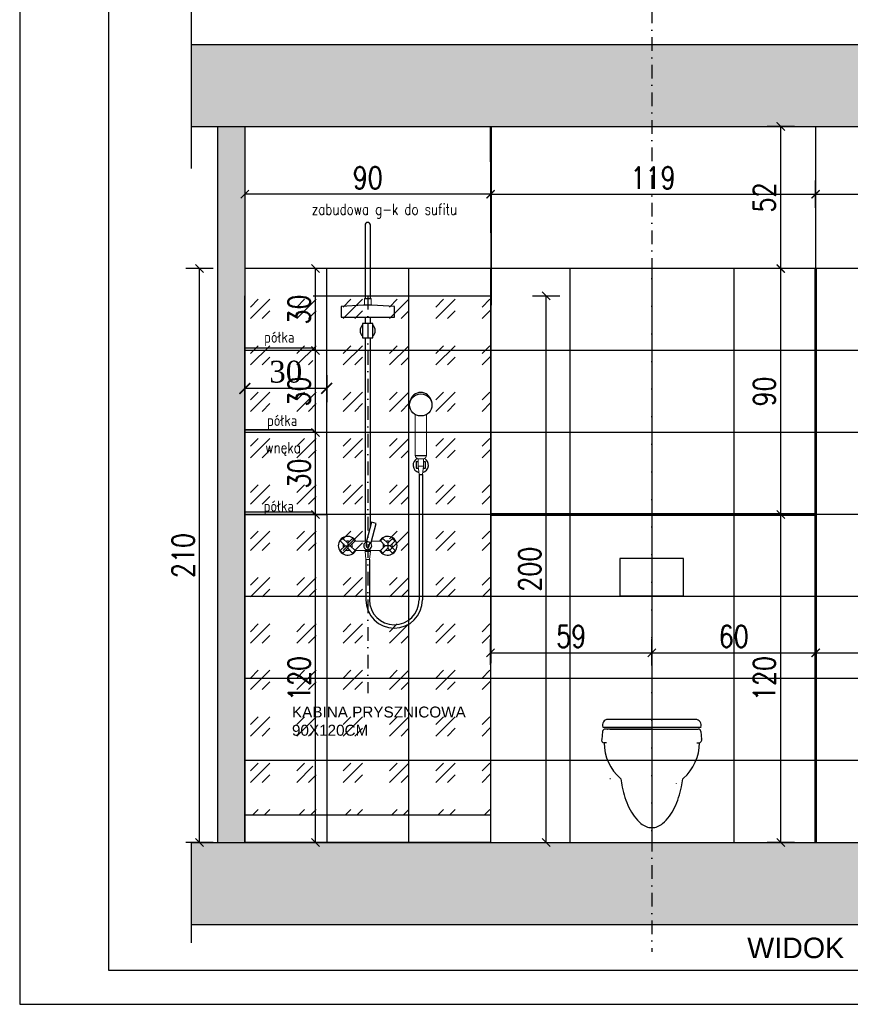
# Model space of a CAD drawing. Header units: millimetres. Extents: x 163776 to 165488, y 6605 to 7199.
# Tile 4 of 7: x 164645 to 164949, y 6605 to 6965. Entities that reach past the tile are written whole.
import ezdxf

# ---------------------------------------------------------------- set-up
doc = ezdxf.new("R2010")
doc.units = ezdxf.units.MM
doc.header["$LTSCALE"] = 50
doc.linetypes.add('DASHDOT', pattern=[1, 0.5, -0.25, 0, -0.25])
for name, color, linetype in [('A_GRES', 36, 'Continuous'), ('A_inwentaryzacja', 8, 'Continuous'), ('A_INWENTARYZACJA_KRESKI', 8, 'Continuous'), ('A_KRESKI', 8, 'Continuous'), ('A_nowe_1', 1, 'Continuous'), ('A_OPIS', 7, 'Continuous'), ('A_OPIS_ZMIANY', 2, 'Continuous'), ('A_PŁYTKI', 7, 'Continuous'), ('A_SANIT', 170, 'Continuous'), ('A_ZMIANY_WYMIARY', 143, 'Continuous'), ('AOPIS', 7, 'Continuous')]:
    doc.layers.add(name, color=color, linetype=linetype)
doc.styles.add('ARIAL', font='arial.ttf')
doc.styles.add('k.f.', font='times.ttf', dxfattribs={"height": 8})
doc.styles.add('ROMANS', font='romans.shx', dxfattribs={"width": 0.8, "height": 8})
doc.dimstyles.new('Emma20', dxfattribs={"dimtxt": 8, "dimasz": 3, "dimexe": 5, "dimexo": 5, "dimgap": 2, "dimtad": 1, "dimdec": 1, "dimdsep": 46, "dimtxsty": 'ROMANS', "dimblk1": 'ARCHTICK', "dimblk2": 'ARCHTICK', "dimsah": 1, "dimcen": 0.1, "dimclrd": 1, "dimclre": 1, "dimclrt": 7, "dimadec": 0, "dimazin": 0, "dimtfac": 1, "dimtdec": 1, "dimtofl": 0, "dimtmove": 1, "dimatfit": 3, "dimldrblk": 'ARCHTICK', "dimfxl": 5, "dimfxlon": 1, "dimtolj": 1, "dimtzin": 0, "dimarcsym": 0})

# ---------------------------------------------------------------- blocks, each defined once
blk = doc.blocks.new('_ArchTick')
at = {"color": 0, "linetype": 'ByBlock', "const_width": 0.15}
blk.add_lwpolyline([(-0.5, -0.5), (0.5, 0.5)], dxfattribs=at)
blk = doc.blocks.new('*D37')
at = {"layer": 'A_GRES', "color": 1, "lineweight": -2, "transparency": 16777216}
for p, q in [((164727.33, 6835.06), (164727.33, 6825.16)), ((164757.33, 6835.06), (164757.33, 6825.16)), ((164757.33, 6830.16), (164727.33, 6830.16))]:
    blk.add_line(p, q, dxfattribs=at)
at = {"layer": 'Defpoints', "color": 0, "transparency": 16777216}
for p in [(164727.33, 6837.06), (164757.33, 6837.06), (164727.33, 6830.16)]:
    blk.add_point(p, dxfattribs=at)
at = {"layer": 'A_GRES', "color": 1, "lineweight": -2, "transparency": 16777216, "xscale": 4, "yscale": 4, "zscale": 4, "rotation": 180}
blk.add_blockref('_ArchTick', (164727.33, 6830.16), dxfattribs=at)
at = {"layer": 'A_GRES', "color": 1, "lineweight": -2, "transparency": 16777216, "xscale": 4, "yscale": 4, "zscale": 4}
blk.add_blockref('_ArchTick', (164757.33, 6830.16), dxfattribs=at)
at = {"layer": 'A_GRES', "color": 7, "transparency": 16777216, "insert": (164742.33, 6836.23), "char_height": 8, "attachment_point": 5, "style": 'k.f.'}
blk.add_mtext('\\A1;30', dxfattribs=at)
blk = doc.blocks.new('Tara natrysk przód')
for p, q in [((-0.98, 117.34), (-0.98, 90.45)), ((0.98, 90.45), (0.98, 117.34)), ((-1.22, 90.45), (1.22, 90.45)), ((-0.98, 83.6), (-0.98, 81.31)), ((0.98, 81.31), (0.98, 83.6)), ((-0.98, 76.13), (-0.98, 1.71)), ((0.98, 7.05), (0.98, 76.13)), ((17.33, 33.07), (21.53, 33.07)), ((18.79, 26.03), (18.79, -19.82)), ((18.79, 26.03), (20.06, 26.03)), ((20.06, 26.03), (20.06, -19.82)), ((-8.23, 0), (-6.44, 0)), ((-7.33, 0.9), (-7.33, -0.9)), ((-0.57, 0.15), (-0.19, 1.57)), ((0.57, -0.15), (0.95, 1.26)), ((8.23, 0), (6.44, 0)), ((7.33, 0.9), (7.33, -0.9)), ((-0.98, -1.96), (0.98, -1.96)), ((-0.63, -5.08), (-0.63, -19.82)), ((0.63, -5.08), (0.63, -19.82))]:
    blk.add_line(p, q)
at = {"lineweight": 0}
for p, q in [((-1.22, 90.45), (-1.22, 88)), ((1.22, 88), (1.22, 90.45)), ((17.33, 48.05), (17.33, 33.07)), ((21.53, 33.07), (21.53, 48.05)), ((17.33, 33.07), (17.6, 32.34)), ((21.25, 32.34), (21.53, 33.07)), ((17.6, 32.34), (18.37, 31.8)), ((20.48, 31.8), (18.37, 31.8)), ((18.45, 31.8), (18.45, 29.16)), ((18.79, 26.03), (18.45, 29.16)), ((18.45, 29.16), (20.4, 29.16)), ((20.4, 29.16), (20.06, 26.03)), ((20.4, 29.16), (20.4, 31.8)), ((20.48, 31.8), (21.25, 32.34)), ((-7.33, 1.71), (-6.52, 1.71)), ((-4.73, 1.71), (-0.45, 1.71)), ((1.36, 1.71), (4.73, 1.71)), ((6.52, 1.71), (7.33, 1.71)), ((-6.52, -1.71), (-7.33, -1.71)), ((4.73, -1.71), (-4.73, -1.71)), ((-0.98, -1.96), (-0.98, -1.71)), ((-0.98, -1.96), (-0.63, -5.08)), ((0.98, -1.96), (0.63, -5.08)), ((0.98, -1.96), (0.98, -1.71)), ((7.33, -1.71), (6.52, -1.71)), ((-0.63, -5.08), (0.63, -5.08))]:
    blk.add_line(p, q, dxfattribs=at)
for points in [[(9.77, 87.52), (1.56, 88), (-1.56, 88), (-9.77, 87.52), (-9.77, 83.6), (9.77, 83.6)], [(-1.86, 76.13), (1.86, 76.13), (1.86, 81.31), (-1.86, 81.31)], [(1.22, 1.19), (3.09, 8.13), (1.39, 8.59), (-0.47, 1.65)]]:
    blk.add_lwpolyline(points, close=True)
for points in [[(18.45, 30.64), (17.7, 30.64), (17.7, 28.39), (18.54, 28.39)], [(20.32, 28.39), (21.16, 28.39), (21.16, 30.64), (20.4, 30.64)], [(-7.33, 0.9), (-9.13, 2.7), (-10.03, 1.79), (-8.23, 0)], [(-8.23, 0), (-10.03, -1.79), (-9.13, -2.69), (-7.33, -0.9)], [(-6.44, 0), (-4.64, 1.8), (-5.53, 2.7), (-7.33, 0.9)], [(-7.33, -0.9), (-5.54, -2.7), (-4.64, -1.8), (-6.44, 0)], [(6.44, 0), (4.64, 1.8), (5.53, 2.7), (7.33, 0.9)], [(7.33, -0.9), (5.54, -2.7), (4.64, -1.8), (6.44, 0)], [(7.33, 0.9), (9.13, 2.7), (10.03, 1.79), (8.23, 0)], [(8.23, 0), (10.03, -1.79), (9.13, -2.69), (7.33, -0.9)]]:
    blk.add_lwpolyline(points)
for centre, radius, start, end in [((0, 117.34), 0.976, 0, 180), ((0, 78.72), 2.78, 131.8759, 228.1241), ((0, 78.72), 2.78, 311.8759, 48.1241), ((19.43, 29.52), 2.79, 117.9691, 255.0205), ((19.43, 29.52), 2.79, 284.9795, 62.0309), ((-7.33, 0), 3.42, 30, 330), ((-7.33, 0), 1.71, 156.7916, 203.0721), ((-7.33, 0), 1.71, 66.8372, 113.0721), ((-7.33, 0), 1.71, 336.8372, 23.2084), ((0, 0), 1.47, 98.4882, 51.4093), ((0, 0), 0.587, 164.9488, 344.9488), ((7.33, 0), 3.42, 210, 150), ((7.33, 0), 1.71, 156.7916, 203.1628), ((7.33, 0), 1.71, 66.9279, 113.1628), ((7.33, 0), 1.71, 336.9279, 23.2084), ((-7.33, 0), 1.71, 246.7916, 293.2084), ((7.33, 0), 1.71, 246.7916, 293.2084), ((9.71, -19.82), 10.35, 180, 0), ((9.71, -19.82), 9.08, 180, 0)]:
    blk.add_arc(centre, radius, start, end)
blk.add_ellipse((19.43, 51.52), major_axis=(-4.11, 0), ratio=0.984402)
blk.add_ellipse((19.43, 52.25), major_axis=(-3.91, 0), ratio=0.985428, start_param=3.324996, end_param=6.099782)
blk = doc.blocks.new('*D39')
at = {"layer": 'A_inwentaryzacja', "color": 1, "lineweight": -2, "ltscale": 0.5, "transparency": 16777216}
for p, q in [((164715.77, 6874.02), (164705.77, 6874.02)), ((164710.77, 6664.02), (164710.77, 6874.02)), ((164715.77, 6664.02), (164705.77, 6664.02))]:
    blk.add_line(p, q, dxfattribs=at)
at = {"layer": 'Defpoints', "color": 0, "ltscale": 0.5, "transparency": 16777216}
for p in [(164710.77, 6874.02), (164727.33, 6874.02), (164727.33, 6664.02)]:
    blk.add_point(p, dxfattribs=at)
at = {"layer": 'A_inwentaryzacja', "color": 1, "lineweight": -2, "ltscale": 0.5, "transparency": 16777216, "xscale": 3, "yscale": 3, "zscale": 3}
for p, rotation in [((164710.77, 6874.02), 90), ((164710.77, 6664.02), 270)]:
    blk.add_blockref('_ArchTick', p, dxfattribs=dict(at, rotation=rotation))
at = {"layer": 'A_inwentaryzacja', "color": 7, "ltscale": 0.5, "transparency": 16777216, "insert": (164704.77, 6769.02), "char_height": 8, "attachment_point": 5, "rotation": 90, "style": 'ROMANS'}
blk.add_mtext('\\A1;210', dxfattribs=at)
blk = doc.blocks.new('*D38')
at = {"layer": 'A_ZMIANY_WYMIARY', "color": 1, "lineweight": -2, "ltscale": 0.5, "transparency": 16777216}
for p, q in [((164727.33, 6901.23), (164727.33, 6896.23)), ((164817.33, 6901.23), (164727.33, 6901.23)), ((164817.33, 6901.23), (164817.33, 6896.23))]:
    blk.add_line(p, q, dxfattribs=at)
at = {"layer": 'Defpoints', "color": 0, "ltscale": 0.5, "transparency": 16777216}
for p in [(164727.33, 6901.65), (164727.33, 6901.23), (164817.33, 6901.65)]:
    blk.add_point(p, dxfattribs=at)
at = {"layer": 'A_ZMIANY_WYMIARY', "color": 1, "lineweight": -2, "ltscale": 0.5, "transparency": 16777216, "xscale": 3, "yscale": 3, "zscale": 3, "rotation": 180}
blk.add_blockref('_ArchTick', (164727.33, 6901.23), dxfattribs=at)
at = {"layer": 'A_ZMIANY_WYMIARY', "color": 1, "lineweight": -2, "ltscale": 0.5, "transparency": 16777216, "xscale": 3, "yscale": 3, "zscale": 3}
blk.add_blockref('_ArchTick', (164817.33, 6901.23), dxfattribs=at)
at = {"layer": 'A_ZMIANY_WYMIARY', "color": 7, "ltscale": 0.5, "transparency": 16777216, "insert": (164772.33, 6907.23), "char_height": 8, "attachment_point": 5, "style": 'ROMANS'}
blk.add_mtext('\\A1;90', dxfattribs=at)
blk = doc.blocks.new('WCWISZ')
for p, q in [((16.06, 0), (-16.06, 0)), ((-17.91, -2.76), (18.06, -2.76)), ((-16.2, -3.51), (-17.02, -3.51)), ((0.02, -3.5), (-16.21, -3.5)), ((-16.21, -3.5), (-16.06, -3.5)), ((-15.39, -3.5), (15.35, -3.5)), ((15.35, -3.5), (16.23, -3.5)), ((16.15, -3.51), (17, -3.51)), ((-18.02, -4.41), (-18.32, -7.36)), ((18, -4.43), (18.23, -7.31)), ((-16.59, -8.5), (-17.53, -8.5)), ((16.54, -8.5), (17.24, -8.5)), ((-15.15, -21.73), (-15.33, -21.73)), ((9.05, -23.42), (9.05, -23.31)), ((9.05, -23.41), (9.05, -23.42))]:
    blk.add_line(p, q)
for points in [[(-11.34, -21.73, 0.0144), (-10.84, -24.72, 0.062198), (-8.35, -32.25, 0.102814), (-3.94, -38.08, 0.181687), (0.02, -39.56, 0.181687)], [(0.02, -39.56, 0.181687), (3.97, -38.07, 0.102814), (8.37, -32.23, 0.062198), (10.84, -24.69, 0.014276), (11.33, -21.73, 0.048437)]]:
    blk.add_lwpolyline(points, format="xyb")
for centre, radius, start, end in [((-16.06, -2), 2, 90, 202.1894), ((16.06, -2), 2, 337.8106, 90), ((-17.02, -4.51), 1, 90, 174.1387), ((17, -4.51), 1, 4.4596, 90), ((-17.41, -7.5), 1, 158.1986, 270), ((17.28, -7.5), 1, 270, 21.6865), ((0.02, -8.5), 17.43, 180, 228.7617), ((0.02, -8.5), 17.43, 311.6383, 0), ((-16.74, -27.62), 8, 46.9701, 48.7617), ((16.91, -27.5), 8, 131.6383, 134.249)]:
    blk.add_arc(centre, radius, start, end)
blk = doc.blocks.new('*D41')
at = {"layer": 'A_ZMIANY_WYMIARY', "color": 1, "lineweight": -2, "ltscale": 0.5, "transparency": 16777216}
for p, q in [((164936.33, 6896.23), (164936.33, 6906.23)), ((164817.33, 6901.23), (164817.33, 6896.23)), ((164817.33, 6901.23), (164936.33, 6901.23))]:
    blk.add_line(p, q, dxfattribs=at)
at = {"layer": 'Defpoints', "color": 0, "ltscale": 0.5, "transparency": 16777216}
for p in [(164817.33, 6901.65), (164936.33, 6901.23), (164936.33, 6874.02)]:
    blk.add_point(p, dxfattribs=at)
at = {"layer": 'A_ZMIANY_WYMIARY', "color": 1, "lineweight": -2, "ltscale": 0.5, "transparency": 16777216, "xscale": 3, "yscale": 3, "zscale": 3, "rotation": 180}
blk.add_blockref('_ArchTick', (164817.33, 6901.23), dxfattribs=at)
at = {"layer": 'A_ZMIANY_WYMIARY', "color": 1, "lineweight": -2, "ltscale": 0.5, "transparency": 16777216, "xscale": 3, "yscale": 3, "zscale": 3}
blk.add_blockref('_ArchTick', (164936.33, 6901.23), dxfattribs=at)
at = {"layer": 'A_ZMIANY_WYMIARY', "color": 7, "ltscale": 0.5, "transparency": 16777216, "insert": (164876.83, 6907.23), "char_height": 8, "attachment_point": 5, "style": 'ROMANS'}
blk.add_mtext('\\A1;119', dxfattribs=at)
blk = doc.blocks.new('*D42')
at = {"layer": 'A_ZMIANY_WYMIARY', "color": 1, "lineweight": -2, "ltscale": 0.5, "transparency": 16777216}
for p, q in [((164936.33, 6896.23), (164936.33, 6906.23)), ((164996.33, 6896.23), (164996.33, 6906.23)), ((164936.33, 6901.23), (164996.33, 6901.23))]:
    blk.add_line(p, q, dxfattribs=at)
at = {"layer": 'Defpoints', "color": 0, "ltscale": 0.5, "transparency": 16777216}
for p in [(164996.33, 6901.23), (164936.33, 6874.02), (164996.33, 6874.02)]:
    blk.add_point(p, dxfattribs=at)
at = {"layer": 'A_ZMIANY_WYMIARY', "color": 1, "lineweight": -2, "ltscale": 0.5, "transparency": 16777216, "xscale": 3, "yscale": 3, "zscale": 3, "rotation": 180}
blk.add_blockref('_ArchTick', (164936.33, 6901.23), dxfattribs=at)
at = {"layer": 'A_ZMIANY_WYMIARY', "color": 1, "lineweight": -2, "ltscale": 0.5, "transparency": 16777216, "xscale": 3, "yscale": 3, "zscale": 3}
blk.add_blockref('_ArchTick', (164996.33, 6901.23), dxfattribs=at)
at = {"layer": 'A_ZMIANY_WYMIARY', "color": 7, "ltscale": 0.5, "transparency": 16777216, "insert": (164966.33, 6907.23), "char_height": 8, "attachment_point": 5, "style": 'ROMANS'}
blk.add_mtext('\\A1;60', dxfattribs=at)
blk = doc.blocks.new('*D44')
at = {"layer": 'A_ZMIANY_WYMIARY', "color": 1, "lineweight": -2, "ltscale": 0.5, "transparency": 16777216}
for p, q in [((164928.55, 6784.02), (164918.55, 6784.02)), ((164923.55, 6664.02), (164923.55, 6784.02)), ((164928.55, 6664.02), (164918.55, 6664.02))]:
    blk.add_line(p, q, dxfattribs=at)
at = {"layer": 'Defpoints', "color": 0, "ltscale": 0.5, "transparency": 16777216}
for p in [(164923.55, 6784.02), (164936.33, 6784.02), (164936.33, 6664.02)]:
    blk.add_point(p, dxfattribs=at)
at = {"layer": 'A_ZMIANY_WYMIARY', "color": 1, "lineweight": -2, "ltscale": 0.5, "transparency": 16777216, "xscale": 3, "yscale": 3, "zscale": 3}
for p, rotation in [((164923.55, 6784.02), 90), ((164923.55, 6664.02), 270)]:
    blk.add_blockref('_ArchTick', p, dxfattribs=dict(at, rotation=rotation))
at = {"layer": 'A_ZMIANY_WYMIARY', "color": 7, "ltscale": 0.5, "transparency": 16777216, "insert": (164917.55, 6724.02), "char_height": 8, "attachment_point": 5, "rotation": 90, "style": 'ROMANS'}
blk.add_mtext('\\A1;120', dxfattribs=at)
blk = doc.blocks.new('*D45')
at = {"layer": 'A_ZMIANY_WYMIARY', "color": 1, "lineweight": -2, "ltscale": 0.5, "transparency": 16777216}
for p, q in [((164928.55, 6874.02), (164918.55, 6874.02)), ((164923.55, 6784.02), (164923.55, 6874.02)), ((164928.55, 6784.02), (164918.55, 6784.02))]:
    blk.add_line(p, q, dxfattribs=at)
at = {"layer": 'Defpoints', "color": 0, "ltscale": 0.5, "transparency": 16777216}
for p in [(164923.55, 6874.02), (164936.33, 6874.02), (164936.33, 6784.02)]:
    blk.add_point(p, dxfattribs=at)
at = {"layer": 'A_ZMIANY_WYMIARY', "color": 1, "lineweight": -2, "ltscale": 0.5, "transparency": 16777216, "xscale": 3, "yscale": 3, "zscale": 3}
for p, rotation in [((164923.55, 6874.02), 90), ((164923.55, 6784.02), 270)]:
    blk.add_blockref('_ArchTick', p, dxfattribs=dict(at, rotation=rotation))
at = {"layer": 'A_ZMIANY_WYMIARY', "color": 7, "ltscale": 0.5, "transparency": 16777216, "insert": (164917.55, 6829.02), "char_height": 8, "attachment_point": 5, "rotation": 90, "style": 'ROMANS'}
blk.add_mtext('\\A1;90', dxfattribs=at)
blk = doc.blocks.new('*D46')
at = {"layer": 'A_ZMIANY_WYMIARY', "color": 1, "lineweight": -2, "ltscale": 0.5, "transparency": 16777216}
for p, q in [((164928.55, 6926.02), (164918.55, 6926.02)), ((164923.55, 6874.02), (164923.55, 6926.02)), ((164928.55, 6874.02), (164918.55, 6874.02))]:
    blk.add_line(p, q, dxfattribs=at)
at = {"layer": 'Defpoints', "color": 0, "ltscale": 0.5, "transparency": 16777216}
for p in [(164923.55, 6926.02), (164936.33, 6926.02), (164936.33, 6874.02)]:
    blk.add_point(p, dxfattribs=at)
at = {"layer": 'A_ZMIANY_WYMIARY', "color": 1, "lineweight": -2, "ltscale": 0.5, "transparency": 16777216, "xscale": 3, "yscale": 3, "zscale": 3}
for p, rotation in [((164923.55, 6926.02), 90), ((164923.55, 6874.02), 270)]:
    blk.add_blockref('_ArchTick', p, dxfattribs=dict(at, rotation=rotation))
at = {"layer": 'A_ZMIANY_WYMIARY', "color": 7, "ltscale": 0.5, "transparency": 16777216, "insert": (164917.55, 6900.02), "char_height": 8, "attachment_point": 5, "rotation": 90, "style": 'ROMANS'}
blk.add_mtext('\\A1;52', dxfattribs=at)
blk = doc.blocks.new('*D47')
at = {"layer": 'A_ZMIANY_WYMIARY', "color": 1, "lineweight": -2, "ltscale": 0.5, "transparency": 16777216}
for p, q in [((164817.33, 6729.02), (164817.33, 6738.41)), ((164876.33, 6729.02), (164876.33, 6738.41)), ((164817.33, 6733.41), (164876.33, 6733.41))]:
    blk.add_line(p, q, dxfattribs=at)
at = {"layer": 'Defpoints', "color": 0, "ltscale": 0.5, "transparency": 16777216}
for p in [(164876.33, 6733.41), (164817.33, 6724.02), (164876.33, 6724.02)]:
    blk.add_point(p, dxfattribs=at)
at = {"layer": 'A_ZMIANY_WYMIARY', "color": 1, "lineweight": -2, "ltscale": 0.5, "transparency": 16777216, "xscale": 3, "yscale": 3, "zscale": 3, "rotation": 180}
blk.add_blockref('_ArchTick', (164817.33, 6733.41), dxfattribs=at)
at = {"layer": 'A_ZMIANY_WYMIARY', "color": 1, "lineweight": -2, "ltscale": 0.5, "transparency": 16777216, "xscale": 3, "yscale": 3, "zscale": 3}
blk.add_blockref('_ArchTick', (164876.33, 6733.41), dxfattribs=at)
at = {"layer": 'A_ZMIANY_WYMIARY', "color": 7, "ltscale": 0.5, "transparency": 16777216, "insert": (164846.83, 6739.41), "char_height": 8, "attachment_point": 5, "style": 'ROMANS'}
blk.add_mtext('\\A1;59', dxfattribs=at)
blk = doc.blocks.new('*D48')
at = {"layer": 'A_ZMIANY_WYMIARY', "color": 1, "lineweight": -2, "ltscale": 0.5, "transparency": 16777216}
for p, q in [((164876.33, 6729.02), (164876.33, 6738.41)), ((164936.33, 6733.41), (164936.33, 6738.41)), ((164876.33, 6733.41), (164936.33, 6733.41))]:
    blk.add_line(p, q, dxfattribs=at)
at = {"layer": 'Defpoints', "color": 0, "ltscale": 0.5, "transparency": 16777216}
for p in [(164936.33, 6733.41), (164936.33, 6733.41), (164876.33, 6724.02)]:
    blk.add_point(p, dxfattribs=at)
at = {"layer": 'A_ZMIANY_WYMIARY', "color": 1, "lineweight": -2, "ltscale": 0.5, "transparency": 16777216, "xscale": 3, "yscale": 3, "zscale": 3, "rotation": 180}
blk.add_blockref('_ArchTick', (164876.33, 6733.41), dxfattribs=at)
at = {"layer": 'A_ZMIANY_WYMIARY', "color": 1, "lineweight": -2, "ltscale": 0.5, "transparency": 16777216, "xscale": 3, "yscale": 3, "zscale": 3}
blk.add_blockref('_ArchTick', (164936.33, 6733.41), dxfattribs=at)
at = {"layer": 'A_ZMIANY_WYMIARY', "color": 7, "ltscale": 0.5, "transparency": 16777216, "insert": (164906.33, 6739.41), "char_height": 8, "attachment_point": 5, "style": 'ROMANS'}
blk.add_mtext('\\A1;60', dxfattribs=at)
blk = doc.blocks.new('*D49')
at = {"layer": 'A_ZMIANY_WYMIARY', "color": 1, "lineweight": -2, "ltscale": 0.5, "transparency": 16777216}
for p, q in [((164936.33, 6733.41), (164936.33, 6738.41)), ((164996.33, 6733.41), (164996.33, 6738.41)), ((164936.33, 6733.41), (164996.33, 6733.41))]:
    blk.add_line(p, q, dxfattribs=at)
at = {"layer": 'Defpoints', "color": 0, "ltscale": 0.5, "transparency": 16777216}
for p in [(164936.33, 6733.41), (164996.33, 6733.41), (164996.33, 6733.41)]:
    blk.add_point(p, dxfattribs=at)
at = {"layer": 'A_ZMIANY_WYMIARY', "color": 1, "lineweight": -2, "ltscale": 0.5, "transparency": 16777216, "xscale": 3, "yscale": 3, "zscale": 3, "rotation": 180}
blk.add_blockref('_ArchTick', (164936.33, 6733.41), dxfattribs=at)
at = {"layer": 'A_ZMIANY_WYMIARY', "color": 1, "lineweight": -2, "ltscale": 0.5, "transparency": 16777216, "xscale": 3, "yscale": 3, "zscale": 3}
blk.add_blockref('_ArchTick', (164996.33, 6733.41), dxfattribs=at)
at = {"layer": 'A_ZMIANY_WYMIARY', "color": 7, "ltscale": 0.5, "transparency": 16777216, "insert": (164966.33, 6739.41), "char_height": 8, "attachment_point": 5, "style": 'ROMANS'}
blk.add_mtext('\\A1;60', dxfattribs=at)
blk = doc.blocks.new('*D56')
at = {"layer": 'A_ZMIANY_WYMIARY', "color": 1, "lineweight": -2, "ltscale": 0.5, "transparency": 16777216}
for p, q in [((164832.67, 6864.02), (164842.67, 6864.02)), ((164837.67, 6664.02), (164837.67, 6864.02)), ((164832.67, 6664.02), (164842.67, 6664.02))]:
    blk.add_line(p, q, dxfattribs=at)
at = {"layer": 'Defpoints', "color": 0, "ltscale": 0.5, "transparency": 16777216}
for p in [(164817.33, 6864.02), (164837.67, 6864.02), (164817.33, 6664.02)]:
    blk.add_point(p, dxfattribs=at)
at = {"layer": 'A_ZMIANY_WYMIARY', "color": 1, "lineweight": -2, "ltscale": 0.5, "transparency": 16777216, "xscale": 3, "yscale": 3, "zscale": 3}
for p, rotation in [((164837.67, 6864.02), 90), ((164837.67, 6664.02), 270)]:
    blk.add_blockref('_ArchTick', p, dxfattribs=dict(at, rotation=rotation))
at = {"layer": 'A_ZMIANY_WYMIARY', "color": 7, "ltscale": 0.5, "transparency": 16777216, "insert": (164831.67, 6764.02), "char_height": 8, "attachment_point": 5, "rotation": 90, "style": 'ROMANS'}
blk.add_mtext('\\A1;200', dxfattribs=at)
blk = doc.blocks.new('*D60')
at = {"layer": 'A_ZMIANY_WYMIARY', "color": 1, "lineweight": -2, "ltscale": 0.5, "transparency": 16777216}
for p, q in [((164753.24, 6784.02), (164748.24, 6784.02)), ((164753.24, 6664.02), (164753.24, 6784.02)), ((164753.24, 6664.02), (164748.24, 6664.02))]:
    blk.add_line(p, q, dxfattribs=at)
at = {"layer": 'Defpoints', "color": 0, "ltscale": 0.5, "transparency": 16777216}
for p in [(164753.24, 6784.02), (164757.33, 6784.02), (164757.33, 6664.02)]:
    blk.add_point(p, dxfattribs=at)
at = {"layer": 'A_ZMIANY_WYMIARY', "color": 1, "lineweight": -2, "ltscale": 0.5, "transparency": 16777216, "xscale": 3, "yscale": 3, "zscale": 3}
for p, rotation in [((164753.24, 6784.02), 90), ((164753.24, 6664.02), 270)]:
    blk.add_blockref('_ArchTick', p, dxfattribs=dict(at, rotation=rotation))
at = {"layer": 'A_ZMIANY_WYMIARY', "color": 7, "ltscale": 0.5, "transparency": 16777216, "insert": (164747.24, 6724.02), "char_height": 8, "attachment_point": 5, "rotation": 90, "style": 'ROMANS'}
blk.add_mtext('\\A1;120', dxfattribs=at)
blk = doc.blocks.new('*D61')
at = {"layer": 'A_ZMIANY_WYMIARY', "color": 1, "lineweight": -2, "ltscale": 0.5, "transparency": 16777216}
for p, q in [((164753.24, 6814.02), (164748.24, 6814.02)), ((164753.24, 6784.02), (164753.24, 6814.02)), ((164753.24, 6784.02), (164748.24, 6784.02))]:
    blk.add_line(p, q, dxfattribs=at)
at = {"layer": 'Defpoints', "color": 0, "ltscale": 0.5, "transparency": 16777216}
for p in [(164753.24, 6814.02), (164757.33, 6814.02), (164757.33, 6784.02)]:
    blk.add_point(p, dxfattribs=at)
at = {"layer": 'A_ZMIANY_WYMIARY', "color": 1, "lineweight": -2, "ltscale": 0.5, "transparency": 16777216, "xscale": 3, "yscale": 3, "zscale": 3}
for p, rotation in [((164753.24, 6814.02), 90), ((164753.24, 6784.02), 270)]:
    blk.add_blockref('_ArchTick', p, dxfattribs=dict(at, rotation=rotation))
at = {"layer": 'A_ZMIANY_WYMIARY', "color": 7, "ltscale": 0.5, "transparency": 16777216, "insert": (164747.24, 6799.02), "char_height": 8, "attachment_point": 5, "rotation": 90, "style": 'ROMANS'}
blk.add_mtext('\\A1;30', dxfattribs=at)
blk = doc.blocks.new('*D62')
at = {"layer": 'A_ZMIANY_WYMIARY', "color": 1, "lineweight": -2, "ltscale": 0.5, "transparency": 16777216}
for p, q in [((164753.24, 6844.02), (164748.24, 6844.02)), ((164753.24, 6814.02), (164753.24, 6844.02)), ((164753.24, 6814.02), (164748.24, 6814.02))]:
    blk.add_line(p, q, dxfattribs=at)
at = {"layer": 'Defpoints', "color": 0, "ltscale": 0.5, "transparency": 16777216}
for p in [(164753.24, 6844.02), (164757.33, 6844.02), (164757.33, 6814.02)]:
    blk.add_point(p, dxfattribs=at)
at = {"layer": 'A_ZMIANY_WYMIARY', "color": 1, "lineweight": -2, "ltscale": 0.5, "transparency": 16777216, "xscale": 3, "yscale": 3, "zscale": 3}
for p, rotation in [((164753.24, 6844.02), 90), ((164753.24, 6814.02), 270)]:
    blk.add_blockref('_ArchTick', p, dxfattribs=dict(at, rotation=rotation))
at = {"layer": 'A_ZMIANY_WYMIARY', "color": 7, "ltscale": 0.5, "transparency": 16777216, "insert": (164747.24, 6829.02), "char_height": 8, "attachment_point": 5, "rotation": 90, "style": 'ROMANS'}
blk.add_mtext('\\A1;30', dxfattribs=at)
blk = doc.blocks.new('*D63')
at = {"layer": 'A_ZMIANY_WYMIARY', "color": 1, "lineweight": -2, "ltscale": 0.5, "transparency": 16777216}
for p, q in [((164753.24, 6874.02), (164748.24, 6874.02)), ((164753.24, 6844.02), (164753.24, 6874.02)), ((164753.24, 6844.02), (164748.24, 6844.02))]:
    blk.add_line(p, q, dxfattribs=at)
at = {"layer": 'Defpoints', "color": 0, "ltscale": 0.5, "transparency": 16777216}
for p in [(164753.24, 6874.02), (164757.33, 6874.02), (164757.33, 6844.02)]:
    blk.add_point(p, dxfattribs=at)
at = {"layer": 'A_ZMIANY_WYMIARY', "color": 1, "lineweight": -2, "ltscale": 0.5, "transparency": 16777216, "xscale": 3, "yscale": 3, "zscale": 3}
for p, rotation in [((164753.24, 6874.02), 90), ((164753.24, 6844.02), 270)]:
    blk.add_blockref('_ArchTick', p, dxfattribs=dict(at, rotation=rotation))
at = {"layer": 'A_ZMIANY_WYMIARY', "color": 7, "ltscale": 0.5, "transparency": 16777216, "insert": (164747.24, 6859.02), "char_height": 8, "attachment_point": 5, "rotation": 90, "style": 'ROMANS'}
blk.add_mtext('\\A1;30', dxfattribs=at)

msp = doc.modelspace()

# ---------------------------------------------------------------- hatches: boundary and pattern name
at = {"layer": 'A_INWENTARYZACJA_KRESKI', "ltscale": 0.5}
h = msp.add_hatch(color=256, dxfattribs=at)
h.dxf.hatch_style = 1
h.paths.add_polyline_path([(165146.87, 6956.02), (164707.74, 6956.02), (164707.74, 6926.02), (165146.77, 6926.02)])
h = msp.add_hatch(color=256, dxfattribs=at)
h.dxf.hatch_style = 1
h.paths.add_polyline_path([(164727.33, 6926.02), (164717.33, 6926.02), (164717.33, 6664.02), (164727.33, 6664.02), (164727.33, 6784.02), (164727.33, 6864.02)])
h = msp.add_hatch(color=256, dxfattribs=at)
h.dxf.hatch_style = 1
h.paths.add_polyline_path([(165146.9, 6664.02), (164707.74, 6664.02), (164707.74, 6634.02), (165146.9, 6634.02)])
at = {"layer": 'A_KRESKI'}
h = msp.add_hatch(dxfattribs=at)
h.set_pattern_fill('GOST_GLASS', color=256, scale=2, style=0)
h.set_pattern_definition([(45, (158636.956, 7364.809), (16.970563, -2e-15), [10, -14]), (45, (158641.199, 7364.809), (16.970563, -2e-15), [4, -20]), (45, (158636.956, 7369.052), (16.970563, -2e-15), [4, -20])])
h.paths.add_polyline_path([(164757.33, 6839.08), (164759.89, 6839.08), (164759.89, 6844.56), (164757.33, 6844.56), (164757.33, 6864.02), (164817.33, 6864.02), (164817.33, 6674.02), (164757.33, 6674.02), (164757.33, 6689.1), (164759.89, 6689.1), (164759.89, 6694.58), (164757.33, 6694.58)])
h.paths.add_polyline_path([(164811.51, 6784.79), (164811.51, 6759.38), (164814.28, 6759.38), (164814.28, 6784.79)], flags=16)
h.paths.add_polyline_path([(164727.33, 6864.02), (164757.33, 6864.02), (164757.33, 6844.56), (164752.29, 6844.56), (164752.29, 6839.08), (164757.33, 6839.08), (164757.33, 6694.58), (164752.29, 6694.58), (164752.29, 6689.1), (164757.33, 6689.1), (164757.33, 6674.02), (164727.33, 6674.02)])

# ---------------------------------------------------------------- linework, layer by layer
at = {"layer": 'A_inwentaryzacja', "ltscale": 0.5}
for p, q in [((164727.33, 6926.02), (164727.33, 6664.02)), ((164817.59, 6926.02), (164817.33, 6664.02))]:
    msp.add_line(p, q, dxfattribs=at)
at = {"layer": 'A_INWENTARYZACJA_KRESKI', "ltscale": 0.5}
for p, q in [((164707.74, 6956.02), (165146.9, 6956.02)), ((164707.74, 6926.02), (165146.9, 6926.02)), ((164717.33, 6926.02), (164717.33, 6664.02)), ((164727.33, 6926.02), (164727.33, 6664.02)), ((164936.33, 6926.02), (164936.33, 6664.02)), ((164707.74, 6664.02), (165146.9, 6664.02)), ((164707.74, 6634.02), (165146.9, 6634.02))]:
    msp.add_line(p, q, dxfattribs=at)
at = {"layer": 'A_nowe_1', "linetype": 'DASHDOT', "ltscale": 0.2}
for p, q in [((164876.33, 7120.27), (164876.33, 6624.03)), ((164772.33, 6864.02), (164772.33, 6718.68))]:
    msp.add_line(p, q, dxfattribs=at)
at = {"layer": 'A_nowe_1', "ltscale": 0.5}
for p, q in [((164707.74, 6968.71), (164707.74, 6910.64)), ((164707.74, 6664.02), (164707.74, 6627.3))]:
    msp.add_line(p, q, dxfattribs=at)
at = {"layer": 'A_nowe_1'}
msp.add_line((164817.33, 6674.02), (164727.33, 6674.02), dxfattribs=at)
msp.add_lwpolyline([(164752.33, 6864.02), (164817.33, 6864.02), (164817.33, 6664.02), (164727.33, 6664.02), (164727.33, 6864.02)], dxfattribs=at)
msp.add_lwpolyline([(164864.65, 6754.31), (164888.01, 6754.31), (164888.01, 6767.98), (164864.65, 6767.98)], close=True, dxfattribs=at)
at = {"layer": 'A_OPIS', "ltscale": 0.5}
msp.add_lwpolyline([(164644.92, 7198.8), (164644.92, 6604.8), (165484.92, 6604.8), (165484.92, 7198.8), (164644.92, 7198.8)], dxfattribs=at)
msp.add_lwpolyline([(164677.42, 7186.3), (164677.42, 6617.3), (165472.42, 6617.3), (165472.42, 7186.3)], close=True, dxfattribs=at)
at = {"layer": 'A_PŁYTKI', "ltscale": 0.5}
for p, q in [((164817.54, 6874.02), (164817.33, 6926.02)), ((164787.33, 6874.02), (164787.33, 6664.02)), ((164817.33, 6874.02), (164817.33, 6664.02)), ((164846.33, 6874.02), (164846.33, 6664.02)), ((164876.33, 6874.02), (164876.33, 6664.02)), ((164906.33, 6874.02), (164906.33, 6664.02)), ((164936.33, 6874.02), (164936.33, 6664.02)), ((164727.33, 6784.02), (164727.33, 6664.02)), ((164757.33, 6784.02), (164757.33, 6664.02)), ((164859.24, 6705.52), (164859.24, 6705.5))]:
    msp.add_line(p, q, dxfattribs=at)
at = {"layer": 'A_PŁYTKI'}
for p, q in [((165123.33, 6874.02), (164727.33, 6874.02)), ((164817.33, 6844.02), (164727.33, 6844.02)), ((164996.33, 6844.02), (164727.33, 6844.02)), ((164752.33, 6815.02), (164727.33, 6815.02)), ((164817.33, 6814.02), (164727.33, 6814.02)), ((164996.33, 6814.02), (164727.33, 6814.02)), ((165123.33, 6784.02), (164727.33, 6784.02)), ((165123.33, 6754.02), (164727.33, 6754.02)), ((165123.33, 6724.02), (164727.33, 6724.02)), ((165123.33, 6694.02), (164727.33, 6694.02))]:
    msp.add_line(p, q, dxfattribs=at)
at = {"layer": 'A_PŁYTKI', "ltscale": 0.5, "const_width": 1}
for points in [[(164936.33, 6874.02), (164936.33, 6664.02)], [(164817.45, 6784.02), (164936.33, 6784.02)]]:
    msp.add_lwpolyline(points, dxfattribs=at)
at = {"layer": 'A_PŁYTKI'}
for points in [[(164727.33, 6784.02), (164757.33, 6784.02), (164757.33, 6874.02), (164727.33, 6874.02)], [(164752.33, 6844.02), (164727.33, 6844.02), (164727.33, 6845.02), (164752.33, 6845.02)], [(164752.33, 6814.02), (164727.33, 6814.02), (164727.33, 6815.02), (164752.33, 6815.02)], [(164752.33, 6784.02), (164727.33, 6784.02), (164727.33, 6785.02), (164752.33, 6785.02)]]:
    msp.add_lwpolyline(points, close=True, dxfattribs=at)

# ---------------------------------------------------------------- block references
at = {"layer": 'A_SANIT'}
for name, p in [('Tara natrysk przód', (164772.33, 6772.6)), ('WCWISZ', (164876.33, 6709.02))]:
    msp.add_blockref(name, p, dxfattribs=at)

# ---------------------------------------------------------------- texts
at = {"layer": 'A_OPIS', "insert": (164908.36, 6629.2), "char_height": 7.5, "width": 873.0508, "attachment_point": 1, "style": 'ARIAL'}
msp.add_mtext(' WIDOK', dxfattribs=at)
at = {"layer": 'A_OPIS_ZMIANY', "ltscale": 3, "insert": (164744.6, 6713.75), "char_height": 4, "attachment_point": 1, "style": 'ARIAL'}
msp.add_mtext_dynamic_manual_height_columns('KABINA PRYSZNICOWA \\P90X120CM', width=152.9303, gutter_width=75, heights=[0], dxfattribs=at)
at = {"layer": 'AOPIS', "style": 'ROMANS', "width": 0.8}
for s, p in [('zabudowa g-k do sufitu', (164751.88, 6893.71)), ('półka', (164734.44, 6846.89)), ('półka', (164735.48, 6816.43)), ('wnęka', (164734.83, 6806.51)), ('półka', (164734.26, 6785.07))]:
    msp.add_text(s, height=4, dxfattribs=at).set_placement(p)

# ---------------------------------------------------------------- dimensions: what is measured, and where the dimension line sits
at = {"layer": 'A_GRES'}
dim = msp.add_linear_dim(base=(164727.33, 6830.16), p1=(164757.33, 6837.06), p2=(164727.33, 6837.06), angle=180, dimstyle='Emma20', override={"dimtxt": 4, "dimasz": 4, "dimexo": 2, "dimtxsty": 'k.f.'}, dxfattribs=at)
dim.commit()
dim.dimension.update_dxf_attribs({"geometry": '*D37', "text_midpoint": (164742.33, 6836.23)})
at = {"layer": 'A_inwentaryzacja', "ltscale": 0.5}
dim = msp.add_linear_dim(base=(164710.77, 6874.02), p1=(164727.33, 6664.02), p2=(164727.33, 6874.02), angle=90, dimstyle='Emma20', dxfattribs=at)
dim.commit()
dim.dimension.update_dxf_attribs({"geometry": '*D39', "text_midpoint": (164704.77, 6769.02)})
at = {"layer": 'A_ZMIANY_WYMIARY', "ltscale": 0.5}
for base, p1, p2, angle, picture, middle in [((164923.55, 6926.02), (164936.33, 6874.02), (164936.33, 6926.02), 90, '*D46', (164917.55, 6900.02)), ((164727.33, 6901.23), (164817.33, 6901.65), (164727.33, 6901.65), 180, '*D38', (164772.33, 6907.23)), ((164936.33, 6901.23), (164817.33, 6901.65), (164936.33, 6874.02), 180, '*D41', (164876.83, 6907.23)), ((164996.33, 6901.23), (164936.33, 6874.02), (164996.33, 6874.02), 180, '*D42', (164966.33, 6907.23)), ((164753.24, 6874.02), (164757.33, 6844.02), (164757.33, 6874.02), 90, '*D63', (164747.24, 6859.02)), ((164923.55, 6874.02), (164936.33, 6784.02), (164936.33, 6874.02), 90, '*D45', (164917.55, 6829.02)), ((164837.67, 6864.02), (164817.33, 6664.02), (164817.33, 6864.02), 90, '*D56', (164831.67, 6764.02)), ((164753.24, 6844.02), (164757.33, 6814.02), (164757.33, 6844.02), 90, '*D62', (164747.24, 6829.02)), ((164753.24, 6814.02), (164757.33, 6784.02), (164757.33, 6814.02), 90, '*D61', (164747.24, 6799.02)), ((164753.24, 6784.02), (164757.33, 6664.02), (164757.33, 6784.02), 90, '*D60', (164747.24, 6724.02)), ((164923.55, 6784.02), (164936.33, 6664.02), (164936.33, 6784.02), 90, '*D44', (164917.55, 6724.02))]:
    dim = msp.add_linear_dim(base=base, p1=p1, p2=p2, angle=angle, dimstyle='Emma20', dxfattribs=at)
    dim.commit()
    dim.dimension.update_dxf_attribs({"geometry": picture, "text_midpoint": middle})
for base, p1, p2, picture, middle in [((164876.33, 6733.41), (164817.33, 6724.02), (164876.33, 6724.02), '*D47', (164846.83, 6739.41)), ((164936.33, 6733.41), (164876.33, 6724.02), (164936.33, 6733.41), '*D48', (164906.33, 6739.41)), ((164996.33, 6733.41), (164936.33, 6733.41), (164996.33, 6733.41), '*D49', (164966.33, 6739.41))]:
    dim = msp.add_linear_dim(base=base, p1=p1, p2=p2, dimstyle='Emma20', dxfattribs=at)
    dim.commit()
    dim.dimension.update_dxf_attribs({"geometry": picture, "text_midpoint": middle})

doc.saveas('drawing.dxf')
